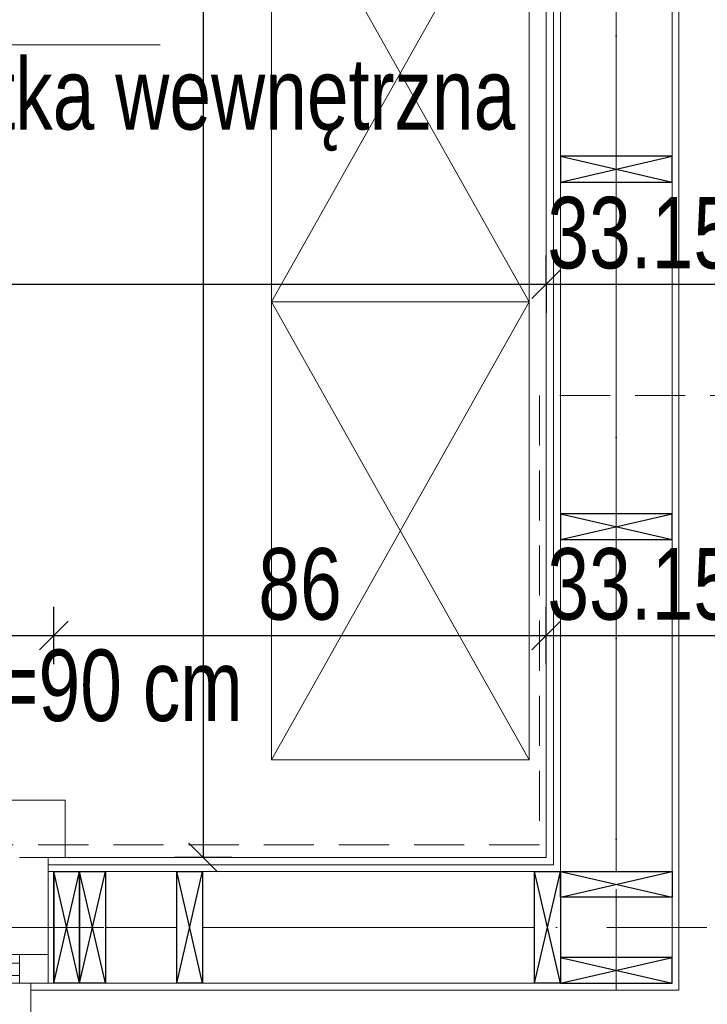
# Model space of a CAD drawing. Header units: inches. Extents: x 53216 to 117387, y -66787 to -22834.
# Tile 241 of 256: x 54439 to 54560, y -24522 to -24349. Entities that reach past the tile are written whole.
import ezdxf

# ---------------------------------------------------------------- set-up
doc = ezdxf.new("R2010")
doc.units = ezdxf.units.IN
doc.header["$MEASUREMENT"] = 0
doc.linetypes.add('DASHDOT', pattern=[1, 0.5, -0.25, 0, -0.25])
doc.linetypes.add('HIDDEN', pattern=[0.375, 0.25, -0.125])
doc.layers.get('0').update_dxf_attribs({"lineweight": 0})
doc.layers.get('Defpoints').update_dxf_attribs({"lineweight": 0})
for name, color, linetype, lineweight in [('DVM_PIPE', 3, 'Continuous', 0), ('p--konst-słupy', 3, 'Continuous', 25), ('p--meble wyp.', 104, 'Continuous', 0), ('p--ocieplenie w.wew.', 53, 'Continuous', 0), ('p--okna', 153, 'Continuous', 0), ('p--opis okna', 181, 'Continuous', 0), ('p--opisy dodatkowe', 62, 'Continuous', 0), ('p--osie konstr', 11, 'DASHDOT', 15), ('p--płyta GK', 2, 'Continuous', 0), ('p--wymiary-1-50', 5, 'Continuous', 0), ('p--ściana szkielet', 64, 'Continuous', 0)]:
    doc.layers.add(name, color=color, linetype=linetype, lineweight=lineweight)
doc.styles.add('1-100', font='arial.ttf', dxfattribs={"width": 0.75, "height": 18})
doc.styles.add('1-50', font='arial.ttf', dxfattribs={"width": 0.75, "height": 12.5})
doc.linetypes.add('BATTING', pattern='A,0.0001,-0.1,[134,ltypeshp.shx,S=0.1,R=0,X=-0.1,Y=0],-0.2,[134,ltypeshp.shx,S=0.1,R=180,X=0.1,Y=0],-0.1', length=0.4001)
doc.dimstyles.new('1-50', dxfattribs={"dimtxt": 12.5, "dimasz": 5, "dimexe": 5, "dimexo": 5, "dimgap": 0.09, "dimtad": 0, "dimdsep": 46, "dimtxsty": '1-50', "dimblk": 'OBLIQUE', "dimcen": 0.09, "dimadec": 0, "dimazin": 0, "dimtfac": 1, "dimtdec": 4, "dimtix": 1, "dimtmove": 2, "dimatfit": 3, "dimldrblk": 'OBLIQUE', "dimfxl": 5, "dimfxlon": 1, "dimtvp": 0.7, "dimtolj": 1, "dimtzin": 0, "dimarcsym": 0})

# ---------------------------------------------------------------- blocks, each defined once
blk = doc.blocks.new('okno-110-33.15')
at = {"linetype": 'Continuous', "ltscale": 35}
for p, q in [((0, 39.15), (110, 39.15)), ((-3, -10), (113, -10))]:
    blk.add_line(p, q, dxfattribs=at)
for p, q in [((0, 39.15), (0, 33.15)), ((110, 33.15), (110, 39.15)), ((3, 33.15), (3, 21.95)), ((107, 21.95), (107, 33.15)), ((5, 21.95), (0, 21.95)), ((0, 21.95), (0, 16.95)), ((0, 21.95), (0, 0)), ((105, 21.95), (5, 21.95)), ((5, 16.95), (5, 21.95)), ((110, 21.95), (105, 21.95)), ((105, 21.95), (105, 16.95)), ((110, 0), (110, 21.95)), ((110, 16.95), (110, 21.95)), ((5, 20.61), (105, 20.61)), ((5, 18.45), (105, 18.45)), ((0, 16.95), (5, 16.95)), ((5, 16.95), (105, 16.95)), ((105, 16.95), (110, 16.95)), ((-3, 0), (-3, -10)), ((0, 0), (-3, 0)), ((110, 0), (113, 0)), ((113, 0), (113, -10))]:
    blk.add_line(p, q)
at = {"linetype": 'HIDDEN', "ltscale": 35}
for p, q in [((0, 33.15), (110, 33.15)), ((0, 0), (110, 0))]:
    blk.add_line(p, q, dxfattribs=at)
blk = doc.blocks.new('_OBLIQUE')
at = {"color": 0, "linetype": 'ByBlock', "lineweight": -2}
for p, q in [((-0.5, -0.5), (0.5, 0.5)), ((0, 0), (0, 0))]:
    blk.add_line(p, q, dxfattribs=at)
blk = doc.blocks.new('*D2723')
at = {"layer": 'Defpoints', "color": 0}
for p in [(54531.43, -24395.69), (54247.83, -24400.69), (54531.43, -24400.69)]:
    blk.add_point(p, dxfattribs=at)
at = {"layer": 'p--wymiary-1-50', "color": 0, "lineweight": -2}
for p, q in [((54247.83, -24395.69), (54247.83, -24390.69)), ((54531.43, -24395.69), (54531.43, -24390.69)), ((54247.83, -24395.69), (54531.43, -24395.69))]:
    blk.add_line(p, q, dxfattribs=at)
at = {"layer": 'p--wymiary-1-50', "color": 0, "lineweight": -2, "xscale": 5, "yscale": 5, "zscale": 5, "rotation": 180}
blk.add_blockref('_OBLIQUE', (54247.83, -24395.69), dxfattribs=at)
at = {"layer": 'p--wymiary-1-50', "color": 0, "lineweight": -2, "xscale": 5, "yscale": 5, "zscale": 5}
blk.add_blockref('_OBLIQUE', (54531.43, -24395.69), dxfattribs=at)
at = {"layer": 'p--wymiary-1-50', "color": 0, "linetype": 'Continuous', "ltscale": 8, "insert": (54389.63, -24386.76), "char_height": 12.5, "attachment_point": 5, "style": '1-50'}
blk.add_mtext('\\A1;283.6', dxfattribs=at)
blk = doc.blocks.new('*D2725')
at = {"layer": 'Defpoints', "color": 0}
for p in [(54531.43, -24390.69), (54564.58, -24390.69), (54564.58, -24395.69)]:
    blk.add_point(p, dxfattribs=at)
at = {"layer": 'p--wymiary-1-50', "color": 0, "lineweight": -2}
for p, q in [((54531.43, -24395.69), (54531.43, -24400.69)), ((54531.43, -24395.69), (54564.58, -24395.69)), ((54564.58, -24395.69), (54564.58, -24400.69))]:
    blk.add_line(p, q, dxfattribs=at)
at = {"layer": 'p--wymiary-1-50', "color": 0, "lineweight": -2, "xscale": 5, "yscale": 5, "zscale": 5, "rotation": 180}
blk.add_blockref('_OBLIQUE', (54531.43, -24395.69), dxfattribs=at)
at = {"layer": 'p--wymiary-1-50', "color": 0, "lineweight": -2, "xscale": 5, "yscale": 5, "zscale": 5}
blk.add_blockref('_OBLIQUE', (54564.58, -24395.69), dxfattribs=at)
at = {"layer": 'p--wymiary-1-50', "color": 0, "linetype": 'Continuous', "ltscale": 8, "insert": (54548.01, -24386.76), "char_height": 12.5, "attachment_point": 5, "style": '1-50'}
blk.add_mtext('\\A1;33.15', dxfattribs=at)
blk = doc.blocks.new('*D2727')
at = {"layer": 'Defpoints', "color": 0}
for p in [(54445.43, -24457.08), (54333.43, -24498.32), (54445.43, -24498.32)]:
    blk.add_point(p, dxfattribs=at)
at = {"layer": 'p--wymiary-1-50', "color": 0, "lineweight": -2}
for p, q in [((54333.43, -24462.08), (54333.43, -24452.08)), ((54445.43, -24462.08), (54445.43, -24452.08)), ((54333.43, -24457.08), (54445.43, -24457.08))]:
    blk.add_line(p, q, dxfattribs=at)
at = {"layer": 'p--wymiary-1-50', "color": 0, "lineweight": -2, "xscale": 5, "yscale": 5, "zscale": 5, "rotation": 180}
blk.add_blockref('_OBLIQUE', (54333.43, -24457.08), dxfattribs=at)
at = {"layer": 'p--wymiary-1-50', "color": 0, "lineweight": -2, "xscale": 5, "yscale": 5, "zscale": 5}
blk.add_blockref('_OBLIQUE', (54445.43, -24457.08), dxfattribs=at)
at = {"layer": 'p--wymiary-1-50', "color": 0, "linetype": 'Continuous', "ltscale": 8, "insert": (54389.43, -24448.29), "char_height": 12.5, "attachment_point": 5, "style": '1-50'}
blk.add_mtext('\\A1;112', dxfattribs=at)
blk = doc.blocks.new('*D2728')
at = {"layer": 'Defpoints', "color": 0}
for p in [(54531.43, -24457.08), (54531.43, -24484.5), (54445.43, -24498.32)]:
    blk.add_point(p, dxfattribs=at)
at = {"layer": 'p--wymiary-1-50', "color": 0, "lineweight": -2}
for p, q in [((54445.43, -24462.08), (54445.43, -24452.08)), ((54531.43, -24462.08), (54531.43, -24452.08)), ((54445.43, -24457.08), (54531.43, -24457.08))]:
    blk.add_line(p, q, dxfattribs=at)
at = {"layer": 'p--wymiary-1-50', "color": 0, "lineweight": -2, "xscale": 5, "yscale": 5, "zscale": 5, "rotation": 180}
blk.add_blockref('_OBLIQUE', (54445.43, -24457.08), dxfattribs=at)
at = {"layer": 'p--wymiary-1-50', "color": 0, "lineweight": -2, "xscale": 5, "yscale": 5, "zscale": 5}
blk.add_blockref('_OBLIQUE', (54531.43, -24457.08), dxfattribs=at)
at = {"layer": 'p--wymiary-1-50', "color": 0, "linetype": 'Continuous', "ltscale": 8, "insert": (54488.43, -24448.14), "char_height": 12.5, "attachment_point": 5, "style": '1-50'}
blk.add_mtext('\\A1;86', dxfattribs=at)
blk = doc.blocks.new('*D2729')
at = {"layer": 'Defpoints', "color": 0}
for p in [(54564.58, -24457.08), (54531.43, -24462.08), (54564.58, -24462.08)]:
    blk.add_point(p, dxfattribs=at)
at = {"layer": 'p--wymiary-1-50', "color": 0, "lineweight": -2}
for p, q in [((54531.43, -24457.08), (54531.43, -24452.08)), ((54564.58, -24457.08), (54564.58, -24452.08)), ((54531.43, -24457.08), (54564.58, -24457.08))]:
    blk.add_line(p, q, dxfattribs=at)
at = {"layer": 'p--wymiary-1-50', "color": 0, "lineweight": -2, "xscale": 5, "yscale": 5, "zscale": 5, "rotation": 180}
blk.add_blockref('_OBLIQUE', (54531.43, -24457.08), dxfattribs=at)
at = {"layer": 'p--wymiary-1-50', "color": 0, "lineweight": -2, "xscale": 5, "yscale": 5, "zscale": 5}
blk.add_blockref('_OBLIQUE', (54564.58, -24457.08), dxfattribs=at)
at = {"layer": 'p--wymiary-1-50', "color": 0, "linetype": 'Continuous', "ltscale": 8, "insert": (54548.01, -24448.14), "char_height": 12.5, "attachment_point": 5, "style": '1-50'}
blk.add_mtext('\\A1;33.15', dxfattribs=at)
blk = doc.blocks.new('*D2852')
at = {"layer": 'Defpoints', "color": 0}
for p in [(54531.43, -23981.67), (54471.53, -24495.87), (54531.43, -24495.87)]:
    blk.add_point(p, dxfattribs=at)
at = {"layer": 'p--wymiary-1-50', "color": 0, "lineweight": -2}
for p, q in [((54476.53, -23981.67), (54466.53, -23981.67)), ((54471.53, -23981.67), (54471.53, -24495.87)), ((54476.53, -24495.87), (54466.53, -24495.87))]:
    blk.add_line(p, q, dxfattribs=at)
at = {"layer": 'p--wymiary-1-50', "color": 0, "lineweight": -2, "xscale": 5, "yscale": 5, "zscale": 5}
for p, rotation in [((54471.53, -23981.67), 90), ((54471.53, -24495.87), 270)]:
    blk.add_blockref('_OBLIQUE', p, dxfattribs=dict(at, rotation=rotation))
at = {"layer": 'p--wymiary-1-50', "color": 0, "linetype": 'Continuous', "ltscale": 8, "insert": (54462.59, -24238.77), "char_height": 12.5, "attachment_point": 5, "rotation": 90, "style": '1-50'}
blk.add_mtext('\\A1;514.2', dxfattribs=at)
blk = doc.blocks.new('ukł.słupów-1K')
for p, q in [((940.6, 144.5), (960.1, 140)), ((940.6, 140), (960.1, 144.5)), ((940.6, 82), (960.1, 77.5)), ((940.6, 77.5), (960.1, 82)), ((856.65, 0), (852.15, 19.5)), ((852.15, 0), (856.65, 19.5)), ((861.15, 0), (856.65, 19.5)), ((856.65, 0), (861.15, 19.5)), ((878.1, 0), (873.6, 19.5)), ((873.6, 0), (878.1, 19.5)), ((940.6, 0), (936.1, 19.5)), ((936.1, 0), (940.6, 19.5)), ((940.6, 15), (960.1, 19.5)), ((940.6, 19.5), (960.1, 15)), ((940.6, 4.5), (960.1, 0)), ((940.6, 0), (960.1, 4.5))]:
    blk.add_line(p, q)
for points in [[(940.6, 140), (960.1, 140), (960.1, 144.5), (940.6, 144.5)], [(940.6, 77.5), (960.1, 77.5), (960.1, 82), (940.6, 82)], [(852.15, 0), (852.15, 19.5), (856.65, 19.5), (856.65, 0)], [(856.65, 0), (856.65, 19.5), (861.15, 19.5), (861.15, 0)], [(873.6, 0), (873.6, 19.5), (878.1, 19.5), (878.1, 0)], [(936.1, 0), (936.1, 19.5), (940.6, 19.5), (940.6, 0)], [(940.6, 19.5), (960.1, 19.5), (960.1, 15), (940.6, 15)], [(940.6, 0), (960.1, 0), (960.1, 4.5), (940.6, 4.5)]]:
    blk.add_lwpolyline(points, close=True)
at = {"ltscale": 35}
blk.add_lwpolyline([(852.15, 19.5), (852.15, 0)], dxfattribs=at)

msp = doc.modelspace()

# ---------------------------------------------------------------- linework, layer by layer
at = {"layer": 'DVM_PIPE', "linetype": 'HIDDEN', "ltscale": 35}
for p, q in [((54581.938, -24415.104), (54530.221, -24415.104)), ((54530.221, -24415.104), (54530.221, -24493.673))]:
    msp.add_line(p, q, dxfattribs=at)
msp.add_lwpolyline([(54530.221, -24493.673), (54421.364, -24493.673), (54421.364, -24478.429)], dxfattribs=at)
at = {"layer": 'p--meble wyp.', "linetype": 'Continuous', "lineweight": 5}
for p, q in [((54483.435, -24318.773), (54528.435, -24398.773)), ((54528.435, -24318.773), (54483.435, -24398.773)), ((54483.435, -24398.773), (54528.435, -24478.773)), ((54528.435, -24398.773), (54483.435, -24478.773))]:
    msp.add_line(p, q, dxfattribs=at)
for points in [[(54528.435, -24398.773), (54483.435, -24398.773), (54483.435, -24318.773), (54528.435, -24318.773)], [(54528.435, -24478.773), (54483.435, -24478.773), (54483.435, -24398.773), (54528.435, -24398.773)]]:
    msp.add_lwpolyline(points, close=True, dxfattribs=at)
at = {"layer": 'p--ocieplenie w.wew.', "linetype": 'BATTING', "ltscale": 19.5}
for p, q in [((54543.635, -24315.323), (54543.635, -24373.323)), ((54543.635, -24377.823), (54543.635, -24435.823)), ((54543.635, -24498.323), (54543.635, -24440.323)), ((54543.635, -24513.323), (54543.635, -24502.823)), ((54454.435, -24508.073), (54466.885, -24508.073)), ((54471.385, -24508.073), (54529.385, -24508.073))]:
    msp.add_line(p, q, dxfattribs=at)
at = {"layer": 'p--opisy dodatkowe'}
msp.add_lwpolyline([(54464.016, -24353.864), (54387.256, -24353.864), (54387.256, -24481.47)], dxfattribs=at)
at = {"layer": 'p--osie konstr', "linetype": 'DASHDOT', "ltscale": 35}
for p, q in [((54543.635, -24554.023), (54543.635, -23879.663)), ((54594.585, -24508.073), (54215.085, -24508.073))]:
    msp.add_line(p, q, dxfattribs=at)
at = {"layer": 'p--płyta GK', "ltscale": 35}
for p, q in [((54532.685, -24497.123), (54532.685, -23980.423)), ((54531.435, -24495.873), (54531.435, -23981.673)), ((54531.435, -24495.873), (54444.435, -24495.873)), ((54532.685, -24497.123), (54444.435, -24497.123))]:
    msp.add_line(p, q, dxfattribs=at)
at = {"layer": 'p--ściana szkielet', "ltscale": 35}
for p, q in [((54554.585, -24519.023), (54554.585, -23958.523)), ((54533.885, -24517.823), (54533.885, -23959.723)), ((54553.385, -24517.823), (54553.385, -23959.723)), ((54553.385, -24498.323), (54444.435, -24498.323)), ((54553.385, -24517.823), (54441.435, -24517.823)), ((54554.585, -24519.023), (54441.435, -24519.023))]:
    msp.add_line(p, q, dxfattribs=at)
msp.add_lwpolyline([(54444.435, -24495.873), (54444.435, -24517.823), (54441.435, -24517.823), (54441.435, -24529.023)], dxfattribs=at)

# ---------------------------------------------------------------- block references
at = {"layer": 'p--konst-słupy'}
msp.add_blockref('ukł.słupów-1K', (53593.285, -24517.823), dxfattribs=at)
at = {"layer": 'p--okna', "linetype": 'Continuous', "xscale": -1, "rotation": 180}
msp.add_blockref('okno-110-33.15', (54334.435, -24495.873), dxfattribs=at)

# ---------------------------------------------------------------- texts
at = {"layer": 'p--opis okna', "insert": (54478.417, -24475.791), "char_height": 12.5, "width": 129.02421, "attachment_point": 9, "style": '1-100'}
msp.add_mtext('hp=90 cm', dxfattribs=at)
at = {"layer": 'p--opisy dodatkowe', "insert": (54576.698, -24335.319), "char_height": 12.5, "width": 180.24309, "attachment_point": 3, "style": '1-50'}
msp.add_mtext('\\pxql;klimatyzator \\P\\pxql;jednostka wewnętrzna', dxfattribs=at)

# ---------------------------------------------------------------- dimensions: what is measured, and where the dimension line sits
at = {"layer": 'p--wymiary-1-50'}
dim = msp.add_linear_dim(base=(54471.527, -24495.873), p1=(54531.435, -23981.673), p2=(54531.435, -24495.873), angle=90, dimstyle='1-50', override={"dimtxt": 12.5}, dxfattribs=at)
dim.commit()
dim.dimension.update_dxf_attribs({"geometry": '*D2852', "text_midpoint": (54462.593, -24238.773)})
for base, p1, p2, picture, middle in [((54531.435, -24395.695), (54247.835, -24400.695), (54531.435, -24400.695), '*D2723', (54389.635, -24386.761)), ((54564.585, -24395.695), (54531.435, -24390.695), (54564.585, -24390.695), '*D2725', (54548.01, -24386.761)), ((54445.435, -24457.078), (54333.435, -24498.323), (54445.435, -24498.323), '*D2727', (54389.435, -24448.293)), ((54531.435, -24457.078), (54445.435, -24498.323), (54531.435, -24484.498), '*D2728', (54488.435, -24448.144)), ((54564.585, -24457.078), (54531.435, -24462.078), (54564.585, -24462.078), '*D2729', (54548.01, -24448.144))]:
    dim = msp.add_linear_dim(base=base, p1=p1, p2=p2, dimstyle='1-50', dxfattribs=at)
    dim.commit()
    dim.dimension.update_dxf_attribs({"geometry": picture, "text_midpoint": middle})

doc.saveas('drawing.dxf')
